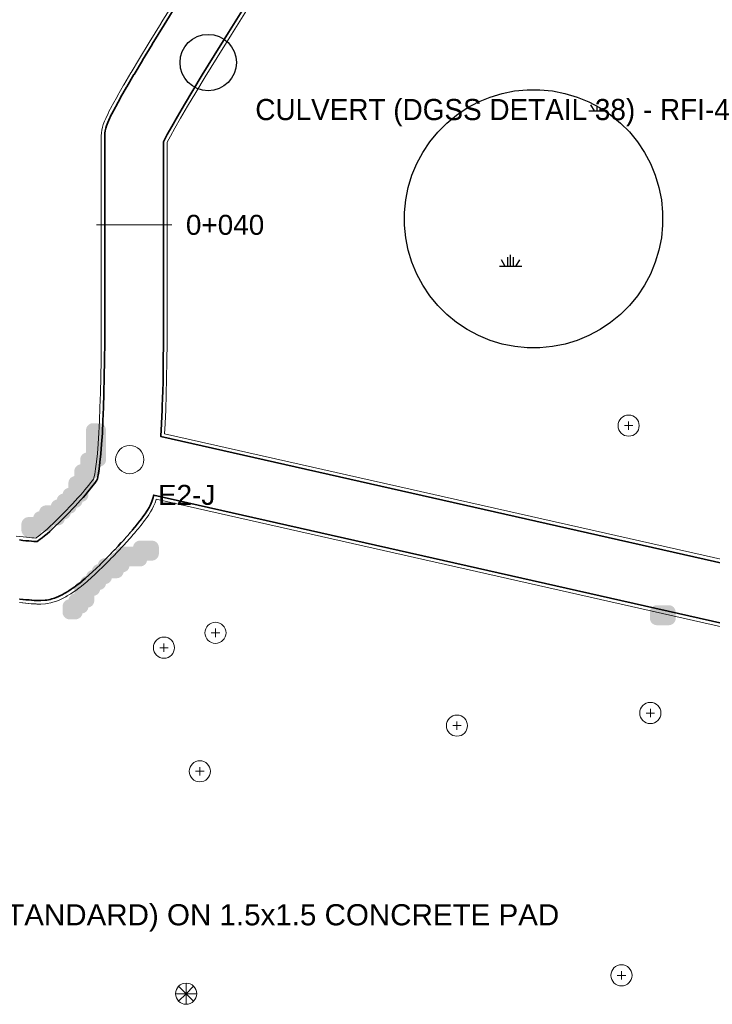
# Model space of a CAD drawing. Header units: metres. Extents: x -6552 to -6384, y 5654608 to 5654799.
# Tile 7 of 20: x -6463 to -6434, y 5654637 to 5654679. Entities that reach past the tile are written whole.
import ezdxf
from ezdxf.enums import TextEntityAlignment as Align

# ---------------------------------------------------------------- set-up
doc = ezdxf.new("R2010")
doc.units = ezdxf.units.M
doc.header["$LTSCALE"] = 0.5
for name, color, linetype, lineweight in [('L-ANNO-DIMS', 2, 'Continuous', 18), ('L-ANNO-TEXT', 2, 'Continuous', 18), ('L-GRAD-DRAIN', 150, 'Continuous', 25), ('L-HARD-PATT', 253, 'Continuous', 13), ('L-HARD-PAVE', 8, 'Continuous', 35), ('L-HARD-WALL', 7, 'Continuous', 50), ('V-VEG-TREE', 94, 'Continuous', 18)]:
    doc.layers.add(name, color=color, linetype=linetype, lineweight=lineweight)
doc.styles.add('BR-STD', font='arial.ttf')

# ---------------------------------------------------------------- blocks, each defined once
blk = doc.blocks.new('VEG-TREE-DECID')
at = {"color": 0, "lineweight": -2}
for p, q in [((-0.6, 0), (0.6, 0)), ((0, -0.6), (0, 0.6))]:
    blk.add_line(p, q, dxfattribs=at)
blk.add_circle((0, 0), 1.5, dxfattribs=at)
blk = doc.blocks.new('VEG-TREE-CONIF')
at = {"color": 0, "lineweight": -2}
for q in [(0, 1.5), (-1.5, 0), (-1.06, 1.06), (-1.06, -1.06), (1.06, 1.06), (1.5, 0), (0, -1.5), (1.06, -1.06)]:
    blk.add_line((0, 0), q, dxfattribs=at)
blk.add_circle((0, 0), 1.5, dxfattribs=at)

msp = doc.modelspace()

# ---------------------------------------------------------------- hatches: boundary and pattern name
at = {"layer": 'L-GRAD-DRAIN'}
h = msp.add_hatch(dxfattribs=at)
h.set_pattern_fill('SWAMP', color=150, scale=0.3)
h.paths.add_polyline_path([(-6443.601, 5654665.278), (-6444.077, 5654665.532), (-6444.526, 5654665.832), (-6444.943, 5654666.174), (-6445.325, 5654666.556), (-6445.667, 5654666.973), (-6445.967, 5654667.422), (-6446.222, 5654667.898), (-6446.428, 5654668.397), (-6446.585, 5654668.913), (-6446.69, 5654669.442), (-6446.743, 5654669.98), (-6446.743, 5654670.519), (-6446.691, 5654671.056), (-6446.585, 5654671.586), (-6446.429, 5654672.102), (-6446.222, 5654672.601), (-6445.968, 5654673.077), (-6445.668, 5654673.526), (-6445.326, 5654673.943), (-6444.944, 5654674.325), (-6444.527, 5654674.667), (-6444.078, 5654674.967), (-6443.602, 5654675.222), (-6443.103, 5654675.428), (-6442.587, 5654675.585), (-6442.058, 5654675.69), (-6441.52, 5654675.743), (-6440.981, 5654675.743), (-6440.444, 5654675.691), (-6439.914, 5654675.585), (-6439.398, 5654675.429), (-6438.899, 5654675.222), (-6438.423, 5654674.968), (-6437.974, 5654674.668), (-6437.557, 5654674.326), (-6437.175, 5654673.944), (-6436.833, 5654673.527), (-6436.533, 5654673.078), (-6436.278, 5654672.602), (-6436.072, 5654672.103), (-6435.915, 5654671.587), (-6435.81, 5654671.058), (-6435.757, 5654670.52), (-6435.757, 5654669.981), (-6435.809, 5654669.444), (-6435.915, 5654668.914), (-6436.071, 5654668.398), (-6436.278, 5654667.899), (-6436.532, 5654667.423), (-6436.832, 5654666.974), (-6437.174, 5654666.557), (-6437.556, 5654666.175), (-6437.973, 5654665.833), (-6438.422, 5654665.533), (-6438.898, 5654665.278), (-6439.397, 5654665.072), (-6439.913, 5654664.915), (-6440.442, 5654664.81), (-6440.98, 5654664.757), (-6441.519, 5654664.757), (-6442.056, 5654664.809), (-6442.586, 5654664.915), (-6443.102, 5654665.071)])
at = {"layer": 'L-HARD-WALL'}
h = msp.add_hatch(color=1, dxfattribs=at)
h.dxf.hatch_style = 1
h.paths.add_polyline_path([(-6462.75, 5654656.7), (-6462.779, 5654656.701), (-6462.809, 5654656.706), (-6462.837, 5654656.713), (-6462.865, 5654656.723), (-6462.891, 5654656.735), (-6462.917, 5654656.751), (-6462.94, 5654656.768), (-6462.962, 5654656.788), (-6462.982, 5654656.81), (-6462.999, 5654656.833), (-6463.015, 5654656.859), (-6463.027, 5654656.885), (-6463.037, 5654656.913), (-6463.044, 5654656.941), (-6463.049, 5654656.971), (-6463.05, 5654657), (-6463.05, 5654657.25), (-6463.049, 5654657.279), (-6463.044, 5654657.309), (-6463.037, 5654657.337), (-6463.027, 5654657.365), (-6463.015, 5654657.391), (-6462.999, 5654657.417), (-6462.982, 5654657.44), (-6462.962, 5654657.462), (-6462.94, 5654657.482), (-6462.917, 5654657.499), (-6462.891, 5654657.515), (-6462.865, 5654657.527), (-6462.837, 5654657.537), (-6462.809, 5654657.544), (-6462.779, 5654657.549), (-6462.75, 5654657.55), (-6462.546, 5654657.55), (-6462.544, 5654657.559), (-6462.537, 5654657.587), (-6462.527, 5654657.615), (-6462.515, 5654657.641), (-6462.499, 5654657.667), (-6462.482, 5654657.69), (-6462.462, 5654657.712), (-6462.44, 5654657.732), (-6462.417, 5654657.749), (-6462.391, 5654657.765), (-6462.365, 5654657.777), (-6462.337, 5654657.787), (-6462.309, 5654657.794), (-6462.296, 5654657.796), (-6462.294, 5654657.809), (-6462.287, 5654657.837), (-6462.277, 5654657.865), (-6462.265, 5654657.891), (-6462.249, 5654657.917), (-6462.232, 5654657.94), (-6462.212, 5654657.962), (-6462.19, 5654657.982), (-6462.167, 5654657.999), (-6462.141, 5654658.015), (-6462.115, 5654658.027), (-6462.087, 5654658.037), (-6462.059, 5654658.044), (-6462.029, 5654658.049), (-6462, 5654658.05), (-6461.796, 5654658.05), (-6461.794, 5654658.059), (-6461.787, 5654658.087), (-6461.777, 5654658.115), (-6461.765, 5654658.141), (-6461.749, 5654658.167), (-6461.732, 5654658.19), (-6461.712, 5654658.212), (-6461.69, 5654658.232), (-6461.667, 5654658.249), (-6461.641, 5654658.265), (-6461.615, 5654658.277), (-6461.587, 5654658.287), (-6461.559, 5654658.294), (-6461.546, 5654658.296), (-6461.544, 5654658.309), (-6461.537, 5654658.337), (-6461.527, 5654658.365), (-6461.515, 5654658.391), (-6461.499, 5654658.417), (-6461.482, 5654658.44), (-6461.462, 5654658.462), (-6461.44, 5654658.482), (-6461.417, 5654658.499), (-6461.391, 5654658.515), (-6461.365, 5654658.527), (-6461.337, 5654658.537), (-6461.309, 5654658.544), (-6461.296, 5654658.546), (-6461.294, 5654658.559), (-6461.287, 5654658.587), (-6461.277, 5654658.615), (-6461.265, 5654658.641), (-6461.249, 5654658.667), (-6461.232, 5654658.69), (-6461.212, 5654658.712), (-6461.19, 5654658.732), (-6461.167, 5654658.749), (-6461.141, 5654658.765), (-6461.115, 5654658.777), (-6461.087, 5654658.787), (-6461.059, 5654658.794), (-6461.05, 5654658.796), (-6461.05, 5654659), (-6461.049, 5654659.029), (-6461.044, 5654659.059), (-6461.037, 5654659.087), (-6461.027, 5654659.115), (-6461.015, 5654659.141), (-6460.999, 5654659.167), (-6460.982, 5654659.19), (-6460.962, 5654659.212), (-6460.94, 5654659.232), (-6460.917, 5654659.249), (-6460.891, 5654659.265), (-6460.865, 5654659.277), (-6460.837, 5654659.287), (-6460.809, 5654659.294), (-6460.8, 5654659.296), (-6460.8, 5654659.5), (-6460.799, 5654659.529), (-6460.794, 5654659.559), (-6460.787, 5654659.587), (-6460.777, 5654659.615), (-6460.765, 5654659.641), (-6460.749, 5654659.667), (-6460.732, 5654659.69), (-6460.712, 5654659.712), (-6460.69, 5654659.732), (-6460.667, 5654659.749), (-6460.641, 5654659.765), (-6460.615, 5654659.777), (-6460.587, 5654659.787), (-6460.559, 5654659.794), (-6460.55, 5654659.796), (-6460.55, 5654660), (-6460.549, 5654660.029), (-6460.544, 5654660.059), (-6460.537, 5654660.087), (-6460.527, 5654660.115), (-6460.515, 5654660.141), (-6460.499, 5654660.167), (-6460.482, 5654660.19), (-6460.462, 5654660.212), (-6460.44, 5654660.232), (-6460.417, 5654660.249), (-6460.391, 5654660.265), (-6460.365, 5654660.277), (-6460.337, 5654660.287), (-6460.309, 5654660.294), (-6460.3, 5654660.296), (-6460.3, 5654661.25), (-6460.299, 5654661.279), (-6460.294, 5654661.309), (-6460.287, 5654661.337), (-6460.277, 5654661.365), (-6460.265, 5654661.391), (-6460.249, 5654661.417), (-6460.232, 5654661.44), (-6460.212, 5654661.462), (-6460.19, 5654661.482), (-6460.167, 5654661.499), (-6460.141, 5654661.515), (-6460.115, 5654661.527), (-6460.087, 5654661.537), (-6460.059, 5654661.544), (-6460.029, 5654661.549), (-6460, 5654661.55), (-6459.75, 5654661.55), (-6459.721, 5654661.549), (-6459.691, 5654661.544), (-6459.663, 5654661.537), (-6459.635, 5654661.527), (-6459.609, 5654661.515), (-6459.583, 5654661.499), (-6459.56, 5654661.482), (-6459.538, 5654661.462), (-6459.518, 5654661.44), (-6459.501, 5654661.417), (-6459.485, 5654661.391), (-6459.473, 5654661.365), (-6459.463, 5654661.337), (-6459.456, 5654661.309), (-6459.451, 5654661.279), (-6459.45, 5654661.25), (-6459.45, 5654660), (-6459.451, 5654659.971), (-6459.456, 5654659.941), (-6459.463, 5654659.913), (-6459.473, 5654659.885), (-6459.485, 5654659.859), (-6459.501, 5654659.833), (-6459.518, 5654659.81), (-6459.538, 5654659.788), (-6459.56, 5654659.768), (-6459.583, 5654659.751), (-6459.609, 5654659.735), (-6459.635, 5654659.723), (-6459.663, 5654659.713), (-6459.691, 5654659.706), (-6459.7, 5654659.704), (-6459.7, 5654659.5), (-6459.701, 5654659.471), (-6459.706, 5654659.441), (-6459.713, 5654659.413), (-6459.723, 5654659.385), (-6459.735, 5654659.359), (-6459.751, 5654659.333), (-6459.768, 5654659.31), (-6459.788, 5654659.288), (-6459.81, 5654659.268), (-6459.833, 5654659.251), (-6459.859, 5654659.235), (-6459.885, 5654659.223), (-6459.913, 5654659.213), (-6459.941, 5654659.206), (-6459.95, 5654659.204), (-6459.95, 5654659), (-6459.951, 5654658.971), (-6459.956, 5654658.941), (-6459.963, 5654658.913), (-6459.973, 5654658.885), (-6459.985, 5654658.859), (-6460.001, 5654658.833), (-6460.018, 5654658.81), (-6460.038, 5654658.788), (-6460.06, 5654658.768), (-6460.083, 5654658.751), (-6460.109, 5654658.735), (-6460.135, 5654658.723), (-6460.163, 5654658.713), (-6460.191, 5654658.706), (-6460.2, 5654658.704), (-6460.2, 5654658.5), (-6460.201, 5654658.471), (-6460.206, 5654658.441), (-6460.213, 5654658.413), (-6460.223, 5654658.385), (-6460.235, 5654658.359), (-6460.251, 5654658.333), (-6460.268, 5654658.31), (-6460.288, 5654658.288), (-6460.31, 5654658.268), (-6460.333, 5654658.251), (-6460.359, 5654658.235), (-6460.385, 5654658.223), (-6460.413, 5654658.213), (-6460.441, 5654658.206), (-6460.454, 5654658.204), (-6460.456, 5654658.191), (-6460.463, 5654658.163), (-6460.473, 5654658.135), (-6460.485, 5654658.109), (-6460.501, 5654658.083), (-6460.518, 5654658.06), (-6460.538, 5654658.038), (-6460.56, 5654658.018), (-6460.583, 5654658.001), (-6460.609, 5654657.985), (-6460.635, 5654657.973), (-6460.663, 5654657.963), (-6460.691, 5654657.956), (-6460.704, 5654657.954), (-6460.706, 5654657.941), (-6460.713, 5654657.913), (-6460.723, 5654657.885), (-6460.735, 5654657.859), (-6460.751, 5654657.833), (-6460.768, 5654657.81), (-6460.788, 5654657.788), (-6460.81, 5654657.768), (-6460.833, 5654657.751), (-6460.859, 5654657.735), (-6460.885, 5654657.723), (-6460.913, 5654657.713), (-6460.941, 5654657.706), (-6460.954, 5654657.704), (-6460.956, 5654657.691), (-6460.963, 5654657.663), (-6460.973, 5654657.635), (-6460.985, 5654657.609), (-6461.001, 5654657.583), (-6461.018, 5654657.56), (-6461.038, 5654657.538), (-6461.06, 5654657.518), (-6461.083, 5654657.501), (-6461.109, 5654657.485), (-6461.135, 5654657.473), (-6461.163, 5654657.463), (-6461.191, 5654657.456), (-6461.204, 5654657.454), (-6461.206, 5654657.441), (-6461.213, 5654657.413), (-6461.223, 5654657.385), (-6461.235, 5654657.359), (-6461.251, 5654657.333), (-6461.268, 5654657.31), (-6461.288, 5654657.288), (-6461.31, 5654657.268), (-6461.333, 5654657.251), (-6461.359, 5654657.235), (-6461.385, 5654657.223), (-6461.413, 5654657.213), (-6461.441, 5654657.206), (-6461.471, 5654657.201), (-6461.5, 5654657.2), (-6461.704, 5654657.2), (-6461.706, 5654657.191), (-6461.713, 5654657.163), (-6461.723, 5654657.135), (-6461.735, 5654657.109), (-6461.751, 5654657.083), (-6461.768, 5654657.06), (-6461.788, 5654657.038), (-6461.81, 5654657.018), (-6461.833, 5654657.001), (-6461.859, 5654656.985), (-6461.885, 5654656.973), (-6461.913, 5654656.963), (-6461.941, 5654656.956), (-6461.971, 5654656.951), (-6462, 5654656.95), (-6462.204, 5654656.95), (-6462.206, 5654656.941), (-6462.213, 5654656.913), (-6462.223, 5654656.885), (-6462.235, 5654656.859), (-6462.251, 5654656.833), (-6462.268, 5654656.81), (-6462.288, 5654656.788), (-6462.31, 5654656.768), (-6462.333, 5654656.751), (-6462.359, 5654656.735), (-6462.385, 5654656.723), (-6462.413, 5654656.713), (-6462.441, 5654656.706), (-6462.471, 5654656.701), (-6462.5, 5654656.7)])
h = msp.add_hatch(color=1, dxfattribs=at)
h.dxf.hatch_style = 1
h.paths.add_polyline_path([(-6461.046, 5654654.046), (-6461.044, 5654654.059), (-6461.037, 5654654.087), (-6461.027, 5654654.115), (-6461.015, 5654654.141), (-6460.999, 5654654.167), (-6460.982, 5654654.19), (-6460.962, 5654654.212), (-6460.94, 5654654.232), (-6460.917, 5654654.249), (-6460.891, 5654654.265), (-6460.865, 5654654.277), (-6460.837, 5654654.287), (-6460.809, 5654654.294), (-6460.8, 5654654.296), (-6460.8, 5654654.5), (-6460.799, 5654654.529), (-6460.794, 5654654.559), (-6460.787, 5654654.587), (-6460.777, 5654654.615), (-6460.765, 5654654.641), (-6460.749, 5654654.667), (-6460.732, 5654654.69), (-6460.712, 5654654.712), (-6460.69, 5654654.732), (-6460.667, 5654654.749), (-6460.641, 5654654.765), (-6460.615, 5654654.777), (-6460.587, 5654654.787), (-6460.559, 5654654.794), (-6460.546, 5654654.796), (-6460.544, 5654654.809), (-6460.537, 5654654.837), (-6460.527, 5654654.865), (-6460.515, 5654654.891), (-6460.499, 5654654.917), (-6460.482, 5654654.94), (-6460.462, 5654654.962), (-6460.44, 5654654.982), (-6460.417, 5654654.999), (-6460.391, 5654655.015), (-6460.365, 5654655.027), (-6460.337, 5654655.037), (-6460.309, 5654655.044), (-6460.296, 5654655.046), (-6460.294, 5654655.059), (-6460.287, 5654655.087), (-6460.277, 5654655.115), (-6460.265, 5654655.141), (-6460.249, 5654655.167), (-6460.232, 5654655.19), (-6460.212, 5654655.212), (-6460.19, 5654655.232), (-6460.167, 5654655.249), (-6460.141, 5654655.265), (-6460.115, 5654655.277), (-6460.087, 5654655.287), (-6460.059, 5654655.294), (-6460.046, 5654655.296), (-6460.044, 5654655.309), (-6460.037, 5654655.337), (-6460.027, 5654655.365), (-6460.015, 5654655.391), (-6459.999, 5654655.417), (-6459.982, 5654655.44), (-6459.962, 5654655.462), (-6459.94, 5654655.482), (-6459.917, 5654655.499), (-6459.891, 5654655.515), (-6459.865, 5654655.527), (-6459.837, 5654655.537), (-6459.809, 5654655.544), (-6459.796, 5654655.546), (-6459.794, 5654655.559), (-6459.787, 5654655.587), (-6459.777, 5654655.615), (-6459.765, 5654655.641), (-6459.749, 5654655.667), (-6459.732, 5654655.69), (-6459.712, 5654655.712), (-6459.69, 5654655.732), (-6459.667, 5654655.749), (-6459.641, 5654655.765), (-6459.615, 5654655.777), (-6459.587, 5654655.787), (-6459.559, 5654655.794), (-6459.529, 5654655.799), (-6459.5, 5654655.8), (-6459.296, 5654655.8), (-6459.294, 5654655.809), (-6459.287, 5654655.837), (-6459.277, 5654655.865), (-6459.265, 5654655.891), (-6459.249, 5654655.917), (-6459.232, 5654655.94), (-6459.212, 5654655.962), (-6459.19, 5654655.982), (-6459.167, 5654655.999), (-6459.141, 5654656.015), (-6459.115, 5654656.027), (-6459.087, 5654656.037), (-6459.059, 5654656.044), (-6459.046, 5654656.046), (-6459.044, 5654656.059), (-6459.037, 5654656.087), (-6459.027, 5654656.115), (-6459.015, 5654656.141), (-6458.999, 5654656.167), (-6458.982, 5654656.19), (-6458.962, 5654656.212), (-6458.94, 5654656.232), (-6458.917, 5654656.249), (-6458.891, 5654656.265), (-6458.865, 5654656.277), (-6458.837, 5654656.287), (-6458.809, 5654656.294), (-6458.779, 5654656.299), (-6458.75, 5654656.3), (-6458.296, 5654656.3), (-6458.294, 5654656.309), (-6458.287, 5654656.337), (-6458.277, 5654656.365), (-6458.265, 5654656.391), (-6458.249, 5654656.417), (-6458.232, 5654656.44), (-6458.212, 5654656.462), (-6458.19, 5654656.482), (-6458.167, 5654656.499), (-6458.141, 5654656.515), (-6458.115, 5654656.527), (-6458.087, 5654656.537), (-6458.059, 5654656.544), (-6458.029, 5654656.549), (-6458, 5654656.55), (-6457.5, 5654656.55), (-6457.471, 5654656.549), (-6457.441, 5654656.544), (-6457.413, 5654656.537), (-6457.385, 5654656.527), (-6457.359, 5654656.515), (-6457.333, 5654656.499), (-6457.31, 5654656.482), (-6457.288, 5654656.462), (-6457.268, 5654656.44), (-6457.251, 5654656.417), (-6457.235, 5654656.391), (-6457.223, 5654656.365), (-6457.213, 5654656.337), (-6457.206, 5654656.309), (-6457.201, 5654656.279), (-6457.2, 5654656.25), (-6457.2, 5654656), (-6457.201, 5654655.971), (-6457.206, 5654655.941), (-6457.213, 5654655.913), (-6457.223, 5654655.885), (-6457.235, 5654655.859), (-6457.251, 5654655.833), (-6457.268, 5654655.81), (-6457.288, 5654655.788), (-6457.31, 5654655.768), (-6457.333, 5654655.751), (-6457.359, 5654655.735), (-6457.385, 5654655.723), (-6457.413, 5654655.713), (-6457.441, 5654655.706), (-6457.471, 5654655.701), (-6457.5, 5654655.7), (-6457.704, 5654655.7), (-6457.706, 5654655.691), (-6457.713, 5654655.663), (-6457.723, 5654655.635), (-6457.735, 5654655.609), (-6457.751, 5654655.583), (-6457.768, 5654655.56), (-6457.788, 5654655.538), (-6457.81, 5654655.518), (-6457.833, 5654655.501), (-6457.859, 5654655.485), (-6457.885, 5654655.473), (-6457.913, 5654655.463), (-6457.941, 5654655.456), (-6457.971, 5654655.451), (-6458, 5654655.45), (-6458.454, 5654655.45), (-6458.456, 5654655.441), (-6458.463, 5654655.413), (-6458.473, 5654655.385), (-6458.485, 5654655.359), (-6458.501, 5654655.333), (-6458.518, 5654655.31), (-6458.538, 5654655.288), (-6458.56, 5654655.268), (-6458.583, 5654655.251), (-6458.609, 5654655.235), (-6458.635, 5654655.223), (-6458.663, 5654655.213), (-6458.691, 5654655.206), (-6458.704, 5654655.204), (-6458.706, 5654655.191), (-6458.713, 5654655.163), (-6458.723, 5654655.135), (-6458.735, 5654655.109), (-6458.751, 5654655.083), (-6458.768, 5654655.06), (-6458.788, 5654655.038), (-6458.81, 5654655.018), (-6458.833, 5654655.001), (-6458.859, 5654654.985), (-6458.885, 5654654.973), (-6458.913, 5654654.963), (-6458.941, 5654654.956), (-6458.971, 5654654.951), (-6459, 5654654.95), (-6459.204, 5654654.95), (-6459.206, 5654654.941), (-6459.213, 5654654.913), (-6459.223, 5654654.885), (-6459.235, 5654654.859), (-6459.251, 5654654.833), (-6459.268, 5654654.81), (-6459.288, 5654654.788), (-6459.31, 5654654.768), (-6459.333, 5654654.751), (-6459.359, 5654654.735), (-6459.385, 5654654.723), (-6459.413, 5654654.713), (-6459.441, 5654654.706), (-6459.454, 5654654.704), (-6459.456, 5654654.691), (-6459.463, 5654654.663), (-6459.473, 5654654.635), (-6459.485, 5654654.609), (-6459.501, 5654654.583), (-6459.518, 5654654.56), (-6459.538, 5654654.538), (-6459.56, 5654654.518), (-6459.583, 5654654.501), (-6459.609, 5654654.485), (-6459.635, 5654654.473), (-6459.663, 5654654.463), (-6459.691, 5654654.456), (-6459.704, 5654654.454), (-6459.706, 5654654.441), (-6459.713, 5654654.413), (-6459.723, 5654654.385), (-6459.735, 5654654.359), (-6459.751, 5654654.333), (-6459.768, 5654654.31), (-6459.788, 5654654.288), (-6459.81, 5654654.268), (-6459.833, 5654654.251), (-6459.859, 5654654.235), (-6459.885, 5654654.223), (-6459.913, 5654654.213), (-6459.941, 5654654.206), (-6459.95, 5654654.204), (-6459.95, 5654654), (-6459.951, 5654653.971), (-6459.956, 5654653.941), (-6459.963, 5654653.913), (-6459.973, 5654653.885), (-6459.985, 5654653.859), (-6460.001, 5654653.833), (-6460.018, 5654653.81), (-6460.038, 5654653.788), (-6460.06, 5654653.768), (-6460.083, 5654653.751), (-6460.109, 5654653.735), (-6460.135, 5654653.723), (-6460.163, 5654653.713), (-6460.191, 5654653.706), (-6460.204, 5654653.704), (-6460.206, 5654653.691), (-6460.213, 5654653.663), (-6460.223, 5654653.635), (-6460.235, 5654653.609), (-6460.251, 5654653.583), (-6460.268, 5654653.56), (-6460.288, 5654653.538), (-6460.31, 5654653.518), (-6460.333, 5654653.501), (-6460.359, 5654653.485), (-6460.385, 5654653.473), (-6460.413, 5654653.463), (-6460.441, 5654653.456), (-6460.454, 5654653.454), (-6460.456, 5654653.441), (-6460.463, 5654653.413), (-6460.473, 5654653.385), (-6460.485, 5654653.359), (-6460.501, 5654653.333), (-6460.518, 5654653.31), (-6460.538, 5654653.288), (-6460.56, 5654653.268), (-6460.583, 5654653.251), (-6460.609, 5654653.235), (-6460.635, 5654653.223), (-6460.663, 5654653.213), (-6460.691, 5654653.206), (-6460.721, 5654653.201), (-6460.75, 5654653.2), (-6461, 5654653.2), (-6461.029, 5654653.201), (-6461.059, 5654653.206), (-6461.087, 5654653.213), (-6461.115, 5654653.223), (-6461.141, 5654653.235), (-6461.167, 5654653.251), (-6461.19, 5654653.268), (-6461.212, 5654653.288), (-6461.232, 5654653.31), (-6461.249, 5654653.333), (-6461.265, 5654653.359), (-6461.277, 5654653.385), (-6461.287, 5654653.413), (-6461.294, 5654653.441), (-6461.299, 5654653.471), (-6461.3, 5654653.5), (-6461.3, 5654653.75), (-6461.299, 5654653.779), (-6461.294, 5654653.809), (-6461.287, 5654653.837), (-6461.277, 5654653.865), (-6461.265, 5654653.891), (-6461.249, 5654653.917), (-6461.232, 5654653.94), (-6461.212, 5654653.962), (-6461.19, 5654653.982), (-6461.167, 5654653.999), (-6461.141, 5654654.015), (-6461.115, 5654654.027), (-6461.087, 5654654.037), (-6461.059, 5654654.044)])
h = msp.add_hatch(color=1, dxfattribs=at)
h.dxf.hatch_style = 1
h.paths.add_polyline_path([(-6436, 5654652.95), (-6436.029, 5654652.951), (-6436.059, 5654652.956), (-6436.087, 5654652.963), (-6436.115, 5654652.973), (-6436.141, 5654652.985), (-6436.167, 5654653.001), (-6436.19, 5654653.018), (-6436.212, 5654653.038), (-6436.232, 5654653.06), (-6436.249, 5654653.083), (-6436.265, 5654653.109), (-6436.277, 5654653.135), (-6436.287, 5654653.163), (-6436.294, 5654653.191), (-6436.299, 5654653.221), (-6436.3, 5654653.25), (-6436.3, 5654653.5), (-6436.299, 5654653.529), (-6436.294, 5654653.559), (-6436.287, 5654653.587), (-6436.277, 5654653.615), (-6436.265, 5654653.641), (-6436.249, 5654653.667), (-6436.232, 5654653.69), (-6436.212, 5654653.712), (-6436.19, 5654653.732), (-6436.167, 5654653.749), (-6436.141, 5654653.765), (-6436.115, 5654653.777), (-6436.087, 5654653.787), (-6436.059, 5654653.794), (-6436.029, 5654653.799), (-6436, 5654653.8), (-6435.5, 5654653.8), (-6435.471, 5654653.799), (-6435.441, 5654653.794), (-6435.413, 5654653.787), (-6435.385, 5654653.777), (-6435.359, 5654653.765), (-6435.333, 5654653.749), (-6435.31, 5654653.732), (-6435.288, 5654653.712), (-6435.268, 5654653.69), (-6435.251, 5654653.667), (-6435.235, 5654653.641), (-6435.223, 5654653.615), (-6435.213, 5654653.587), (-6435.206, 5654653.559), (-6435.201, 5654653.529), (-6435.2, 5654653.5), (-6435.2, 5654653.25), (-6435.201, 5654653.221), (-6435.206, 5654653.191), (-6435.213, 5654653.163), (-6435.223, 5654653.135), (-6435.235, 5654653.109), (-6435.251, 5654653.083), (-6435.268, 5654653.06), (-6435.288, 5654653.038), (-6435.31, 5654653.018), (-6435.333, 5654653.001), (-6435.359, 5654652.985), (-6435.385, 5654652.973), (-6435.413, 5654652.963), (-6435.441, 5654652.956), (-6435.471, 5654652.951), (-6435.5, 5654652.95)])

# ---------------------------------------------------------------- linework, layer by layer
at = {"layer": 'L-ANNO-DIMS'}
msp.add_lwpolyline([(-6459.85, 5654669.993), (-6456.65, 5654669.993)], dxfattribs=at)
msp.add_circle((-6458.44, 5654659.998), 0.6, dxfattribs=at)
at = {"layer": 'L-GRAD-DRAIN'}
msp.add_lwpolyline([(-6443.601, 5654665.278), (-6444.077, 5654665.532), (-6444.526, 5654665.832), (-6444.943, 5654666.174), (-6445.325, 5654666.556), (-6445.667, 5654666.973), (-6445.967, 5654667.422), (-6446.222, 5654667.898), (-6446.428, 5654668.397), (-6446.585, 5654668.913), (-6446.69, 5654669.442), (-6446.743, 5654669.98), (-6446.743, 5654670.519), (-6446.691, 5654671.056), (-6446.585, 5654671.586), (-6446.429, 5654672.102), (-6446.222, 5654672.601), (-6445.968, 5654673.077), (-6445.668, 5654673.526), (-6445.326, 5654673.943), (-6444.944, 5654674.325), (-6444.527, 5654674.667), (-6444.078, 5654674.967), (-6443.602, 5654675.222), (-6443.103, 5654675.428), (-6442.587, 5654675.585), (-6442.058, 5654675.69), (-6441.52, 5654675.743), (-6440.981, 5654675.743), (-6440.444, 5654675.691), (-6439.914, 5654675.585), (-6439.398, 5654675.429), (-6438.899, 5654675.222), (-6438.423, 5654674.968), (-6437.974, 5654674.668), (-6437.557, 5654674.326), (-6437.175, 5654673.944), (-6436.833, 5654673.527), (-6436.533, 5654673.078), (-6436.278, 5654672.602), (-6436.072, 5654672.103), (-6435.915, 5654671.587), (-6435.81, 5654671.058), (-6435.757, 5654670.52), (-6435.757, 5654669.981), (-6435.809, 5654669.444), (-6435.915, 5654668.914), (-6436.071, 5654668.398), (-6436.278, 5654667.899), (-6436.532, 5654667.423), (-6436.832, 5654666.974), (-6437.174, 5654666.557), (-6437.556, 5654666.175), (-6437.973, 5654665.833), (-6438.422, 5654665.533), (-6438.898, 5654665.278), (-6439.397, 5654665.072), (-6439.913, 5654664.915), (-6440.442, 5654664.81), (-6440.98, 5654664.757), (-6441.519, 5654664.757), (-6442.056, 5654664.809), (-6442.586, 5654664.915), (-6443.102, 5654665.071), (-6443.601, 5654665.278)], close=True, dxfattribs=at)
msp.add_circle((-6455.1, 5654676.9), 1.2, dxfattribs=at)
at = {"layer": 'L-HARD-PATT'}
for points in [[(-6463.271, 5654656.747), (-6463.117, 5654656.728), (-6462.974, 5654656.711), (-6462.842, 5654656.697), (-6462.721, 5654656.684), (-6462.612, 5654656.673), (-6462.514, 5654656.665), (-6462.438, 5654656.659), (-6462.41, 5654656.678), (-6462.339, 5654656.728), (-6462.257, 5654656.791), (-6462.163, 5654656.867), (-6462.06, 5654656.954), (-6461.948, 5654657.053), (-6461.827, 5654657.164), (-6461.698, 5654657.285), (-6461.562, 5654657.418), (-6461.415, 5654657.565), (-6461.271, 5654657.711), (-6461.134, 5654657.852), (-6461.002, 5654657.989), (-6460.877, 5654658.121), (-6460.759, 5654658.249), (-6460.647, 5654658.372), (-6460.541, 5654658.49), (-6460.442, 5654658.603), (-6460.349, 5654658.712), (-6460.263, 5654658.815), (-6460.184, 5654658.912), (-6460.112, 5654659.004), (-6460.047, 5654659.09), (-6459.988, 5654659.17), (-6459.972, 5654659.193), (-6459.965, 5654659.218), (-6459.931, 5654659.378), (-6459.894, 5654659.611), (-6459.856, 5654659.907), (-6459.82, 5654660.261), (-6459.787, 5654660.672), (-6459.757, 5654661.136), (-6459.731, 5654661.652), (-6459.708, 5654662.22), (-6459.689, 5654662.839), (-6459.673, 5654663.508), (-6459.662, 5654664.227), (-6459.654, 5654664.997), (-6459.65, 5654665.816), (-6459.65, 5654673.781), (-6459.645, 5654673.904), (-6459.628, 5654674.026), (-6459.602, 5654674.146), (-6459.565, 5654674.263), (-6459.514, 5654674.401), (-6459.465, 5654674.518), (-6459.363, 5654674.733), (-6459.338, 5654674.784), (-6459.186, 5654675.075), (-6459.17, 5654675.103), (-6458.967, 5654675.471), (-6458.957, 5654675.489), (-6458.703, 5654675.932), (-6458.696, 5654675.945), (-6458.391, 5654676.464), (-6458.386, 5654676.473), (-6458.03, 5654677.069), (-6458.026, 5654677.076), (-6457.62, 5654677.748), (-6457.615, 5654677.755), (-6457.108, 5654678.583), (-6457.104, 5654678.588), (-6456.495, 5654679.573)], [(-6456.368, 5654679.494), (-6456.977, 5654678.51), (-6456.98, 5654678.505), (-6457.487, 5654677.677), (-6457.492, 5654677.67), (-6457.898, 5654676.998), (-6457.902, 5654676.992), (-6458.257, 5654676.396), (-6458.262, 5654676.388), (-6458.567, 5654675.869), (-6458.573, 5654675.858), (-6458.827, 5654675.414), (-6458.836, 5654675.398), (-6459.039, 5654675.031), (-6459.053, 5654675.006), (-6459.205, 5654674.714), (-6459.228, 5654674.669), (-6459.329, 5654674.454), (-6459.373, 5654674.35), (-6459.424, 5654674.211), (-6459.457, 5654674.107), (-6459.481, 5654674), (-6459.495, 5654673.891), (-6459.5, 5654673.781), (-6459.5, 5654665.815), (-6459.504, 5654664.996), (-6459.512, 5654664.225), (-6459.523, 5654663.505), (-6459.539, 5654662.834), (-6459.558, 5654662.214), (-6459.581, 5654661.645), (-6459.607, 5654661.127), (-6459.637, 5654660.661), (-6459.671, 5654660.248), (-6459.707, 5654659.89), (-6459.745, 5654659.589), (-6459.784, 5654659.351), (-6459.819, 5654659.182), (-6459.835, 5654659.127), (-6459.866, 5654659.083), (-6459.926, 5654659.001), (-6459.993, 5654658.913), (-6460.067, 5654658.819), (-6460.147, 5654658.719), (-6460.235, 5654658.615), (-6460.328, 5654658.505), (-6460.429, 5654658.391), (-6460.535, 5654658.271), (-6460.648, 5654658.147), (-6460.768, 5654658.018), (-6460.894, 5654657.885), (-6461.026, 5654657.748), (-6461.164, 5654657.606), (-6461.309, 5654657.459), (-6461.456, 5654657.312), (-6461.594, 5654657.177), (-6461.725, 5654657.054), (-6461.847, 5654656.941), (-6461.962, 5654656.84), (-6462.068, 5654656.751), (-6462.164, 5654656.673), (-6462.25, 5654656.607), (-6462.325, 5654656.554), (-6462.387, 5654656.513), (-6462.399, 5654656.506), (-6462.44, 5654656.509), (-6462.526, 5654656.515), (-6462.625, 5654656.524), (-6462.736, 5654656.535), (-6462.858, 5654656.547), (-6462.991, 5654656.562), (-6463.135, 5654656.579)], [(-6430.475, 5654654.969), (-6457.112, 5654660.98), (-6457.111, 5654660.991), (-6457.084, 5654661.524), (-6457.083, 5654661.538), (-6457.06, 5654662.12), (-6457.059, 5654662.131), (-6457.04, 5654662.762), (-6457.039, 5654662.772), (-6457.024, 5654663.452), (-6457.024, 5654663.46), (-6457.012, 5654664.189), (-6457.012, 5654664.196), (-6457.004, 5654664.974), (-6457.004, 5654664.98), (-6457, 5654665.807), (-6457, 5654665.812), (-6457, 5654673.532), (-6456.978, 5654673.578), (-6456.845, 5654673.833), (-6456.653, 5654674.18), (-6456.407, 5654674.61), (-6456.108, 5654675.119), (-6455.757, 5654675.708), (-6455.354, 5654676.373), (-6454.85, 5654677.196), (-6454.243, 5654678.176), (-6453.534, 5654679.314)], [(-6453.406, 5654679.235), (-6454.115, 5654678.097), (-6454.722, 5654677.117), (-6455.226, 5654676.295), (-6455.628, 5654675.631), (-6455.979, 5654675.043), (-6456.277, 5654674.534), (-6456.522, 5654674.106), (-6456.712, 5654673.762), (-6456.844, 5654673.511), (-6456.85, 5654673.498), (-6456.85, 5654665.812), (-6456.85, 5654665.806), (-6456.854, 5654664.98), (-6456.854, 5654664.972), (-6456.862, 5654664.195), (-6456.862, 5654664.186), (-6456.874, 5654663.458), (-6456.874, 5654663.448), (-6456.889, 5654662.769), (-6456.89, 5654662.757), (-6456.909, 5654662.127), (-6456.91, 5654662.114), (-6456.933, 5654661.532), (-6456.934, 5654661.516), (-6456.955, 5654661.098), (-6430.442, 5654655.116)], [(-6431.372, 5654652.455), (-6457.313, 5654658.309), (-6457.314, 5654658.305), (-6457.365, 5654658.157), (-6457.424, 5654658.015), (-6457.483, 5654657.889), (-6457.554, 5654657.77), (-6457.616, 5654657.677), (-6457.634, 5654657.65), (-6457.703, 5654657.553), (-6457.719, 5654657.529), (-6457.793, 5654657.428), (-6457.809, 5654657.407), (-6457.889, 5654657.302), (-6457.903, 5654657.283), (-6457.989, 5654657.174), (-6458.002, 5654657.158), (-6458.094, 5654657.044), (-6458.106, 5654657.03), (-6458.204, 5654656.912), (-6458.215, 5654656.899), (-6458.319, 5654656.778), (-6458.329, 5654656.766), (-6458.439, 5654656.641), (-6458.448, 5654656.629), (-6458.564, 5654656.501), (-6458.573, 5654656.49), (-6458.694, 5654656.358), (-6458.703, 5654656.348), (-6458.83, 5654656.211), (-6458.838, 5654656.203), (-6458.97, 5654656.062), (-6458.978, 5654656.054), (-6459.117, 5654655.91), (-6459.124, 5654655.902), (-6459.268, 5654655.754), (-6459.275, 5654655.747), (-6459.426, 5654655.595), (-6459.432, 5654655.588), (-6459.588, 5654655.432), (-6459.601, 5654655.419), (-6459.752, 5654655.273), (-6459.766, 5654655.258), (-6459.911, 5654655.122), (-6459.928, 5654655.106), (-6460.066, 5654654.979), (-6460.085, 5654654.962), (-6460.218, 5654654.845), (-6460.24, 5654654.826), (-6460.367, 5654654.718), (-6460.393, 5654654.697), (-6460.514, 5654654.6), (-6460.544, 5654654.576), (-6460.659, 5654654.488), (-6460.694, 5654654.462), (-6460.803, 5654654.384), (-6460.846, 5654654.355), (-6460.949, 5654654.287), (-6461, 5654654.255), (-6461.098, 5654654.196), (-6461.161, 5654654.16), (-6461.253, 5654654.112), (-6461.331, 5654654.073), (-6461.417, 5654654.034), (-6461.515, 5654653.994), (-6461.595, 5654653.965), (-6461.72, 5654653.925), (-6461.794, 5654653.906), (-6461.952, 5654653.874), (-6462.021, 5654653.864), (-6462.219, 5654653.85), (-6462.281, 5654653.85), (-6462.319, 5654653.851), (-6462.391, 5654653.852), (-6462.42, 5654653.854), (-6462.502, 5654653.857), (-6462.525, 5654653.859), (-6462.617, 5654653.865), (-6462.635, 5654653.866), (-6462.736, 5654653.874), (-6462.751, 5654653.875), (-6462.863, 5654653.885), (-6462.875, 5654653.886), (-6462.996, 5654653.898), (-6463.007, 5654653.899), (-6463.138, 5654653.912)], [(-6463.13, 5654654.062), (-6463.122, 5654654.061), (-6462.991, 5654654.048), (-6462.982, 5654654.047), (-6462.861, 5654654.035), (-6462.849, 5654654.034), (-6462.738, 5654654.024), (-6462.725, 5654654.023), (-6462.623, 5654654.015), (-6462.607, 5654654.014), (-6462.515, 5654654.008), (-6462.495, 5654654.007), (-6462.413, 5654654.003), (-6462.387, 5654654.002), (-6462.315, 5654654), (-6462.281, 5654654), (-6462.219, 5654654), (-6462.042, 5654654.013), (-6461.974, 5654654.022), (-6461.832, 5654654.051), (-6461.758, 5654654.07), (-6461.647, 5654654.105), (-6461.567, 5654654.135), (-6461.479, 5654654.171), (-6461.393, 5654654.21), (-6461.323, 5654654.244), (-6461.231, 5654654.293), (-6461.175, 5654654.325), (-6461.078, 5654654.383), (-6461.032, 5654654.412), (-6460.928, 5654654.48), (-6460.891, 5654654.506), (-6460.781, 5654654.584), (-6460.75, 5654654.608), (-6460.635, 5654654.696), (-6460.608, 5654654.716), (-6460.487, 5654654.814), (-6460.464, 5654654.833), (-6460.337, 5654654.94), (-6460.318, 5654654.957), (-6460.185, 5654655.074), (-6460.168, 5654655.09), (-6460.029, 5654655.217), (-6460.014, 5654655.231), (-6459.87, 5654655.367), (-6459.856, 5654655.38), (-6459.706, 5654655.526), (-6459.694, 5654655.538), (-6459.538, 5654655.694), (-6459.532, 5654655.7), (-6459.382, 5654655.852), (-6459.376, 5654655.858), (-6459.231, 5654656.007), (-6459.225, 5654656.013), (-6459.086, 5654656.158), (-6459.08, 5654656.165), (-6458.947, 5654656.306), (-6458.939, 5654656.313), (-6458.813, 5654656.45), (-6458.805, 5654656.459), (-6458.684, 5654656.591), (-6458.676, 5654656.601), (-6458.56, 5654656.729), (-6458.551, 5654656.739), (-6458.442, 5654656.864), (-6458.433, 5654656.875), (-6458.329, 5654656.996), (-6458.319, 5654657.008), (-6458.221, 5654657.126), (-6458.21, 5654657.139), (-6458.119, 5654657.252), (-6458.107, 5654657.267), (-6458.021, 5654657.376), (-6458.008, 5654657.393), (-6457.928, 5654657.498), (-6457.915, 5654657.516), (-6457.84, 5654657.618), (-6457.826, 5654657.639), (-6457.757, 5654657.736), (-6457.741, 5654657.76), (-6457.679, 5654657.853), (-6457.615, 5654657.96), (-6457.563, 5654658.072), (-6457.504, 5654658.214), (-6457.458, 5654658.346), (-6457.418, 5654658.486), (-6431.305, 5654652.594)]]:
    msp.add_lwpolyline(points, dxfattribs=at)
at = {"layer": 'L-HARD-PAVE'}
for points in [[(-6463.135, 5654656.579), (-6462.991, 5654656.562), (-6462.858, 5654656.547), (-6462.736, 5654656.535), (-6462.625, 5654656.524), (-6462.526, 5654656.515), (-6462.44, 5654656.509), (-6462.399, 5654656.506), (-6462.387, 5654656.513), (-6462.325, 5654656.554), (-6462.25, 5654656.607), (-6462.164, 5654656.673), (-6462.068, 5654656.751), (-6461.962, 5654656.84), (-6461.847, 5654656.941), (-6461.725, 5654657.054), (-6461.594, 5654657.177), (-6461.456, 5654657.312), (-6461.309, 5654657.459), (-6461.164, 5654657.606), (-6461.026, 5654657.748), (-6460.894, 5654657.885), (-6460.768, 5654658.018), (-6460.648, 5654658.147), (-6460.535, 5654658.271), (-6460.429, 5654658.391), (-6460.328, 5654658.505), (-6460.235, 5654658.615), (-6460.147, 5654658.719), (-6460.067, 5654658.819), (-6459.993, 5654658.913), (-6459.926, 5654659.001), (-6459.866, 5654659.083), (-6459.835, 5654659.127), (-6459.819, 5654659.182), (-6459.784, 5654659.351), (-6459.745, 5654659.589), (-6459.707, 5654659.89), (-6459.671, 5654660.248), (-6459.637, 5654660.661), (-6459.607, 5654661.127), (-6459.581, 5654661.645), (-6459.558, 5654662.214), (-6459.539, 5654662.834), (-6459.523, 5654663.505), (-6459.512, 5654664.225), (-6459.504, 5654664.996), (-6459.5, 5654665.815), (-6459.5, 5654673.781), (-6459.495, 5654673.891), (-6459.481, 5654674), (-6459.457, 5654674.107), (-6459.424, 5654674.211), (-6459.373, 5654674.35), (-6459.329, 5654674.454), (-6459.228, 5654674.669), (-6459.205, 5654674.714), (-6459.053, 5654675.006), (-6459.039, 5654675.031), (-6458.836, 5654675.398), (-6458.827, 5654675.414), (-6458.573, 5654675.858), (-6458.567, 5654675.869), (-6458.262, 5654676.388), (-6458.257, 5654676.396), (-6457.902, 5654676.992), (-6457.898, 5654676.998), (-6457.492, 5654677.67), (-6457.487, 5654677.677), (-6456.98, 5654678.505), (-6456.977, 5654678.51), (-6456.368, 5654679.494)], [(-6453.534, 5654679.314), (-6454.243, 5654678.176), (-6454.85, 5654677.196), (-6455.354, 5654676.373), (-6455.757, 5654675.708), (-6456.108, 5654675.119), (-6456.407, 5654674.61), (-6456.653, 5654674.18), (-6456.845, 5654673.833), (-6456.978, 5654673.578), (-6457, 5654673.532), (-6457, 5654665.812), (-6457, 5654665.807), (-6457.004, 5654664.98), (-6457.004, 5654664.974), (-6457.012, 5654664.196), (-6457.012, 5654664.189), (-6457.024, 5654663.46), (-6457.024, 5654663.452), (-6457.039, 5654662.772), (-6457.04, 5654662.762), (-6457.059, 5654662.131), (-6457.06, 5654662.12), (-6457.083, 5654661.538), (-6457.084, 5654661.524), (-6457.111, 5654660.991), (-6457.112, 5654660.98), (-6430.475, 5654654.969)], [(-6431.305, 5654652.594), (-6457.418, 5654658.486), (-6457.458, 5654658.346), (-6457.504, 5654658.214), (-6457.563, 5654658.072), (-6457.615, 5654657.96), (-6457.679, 5654657.853), (-6457.741, 5654657.76), (-6457.757, 5654657.736), (-6457.826, 5654657.639), (-6457.84, 5654657.618), (-6457.915, 5654657.516), (-6457.928, 5654657.498), (-6458.008, 5654657.393), (-6458.021, 5654657.376), (-6458.107, 5654657.267), (-6458.119, 5654657.252), (-6458.21, 5654657.139), (-6458.221, 5654657.126), (-6458.319, 5654657.008), (-6458.329, 5654656.996), (-6458.433, 5654656.875), (-6458.442, 5654656.864), (-6458.551, 5654656.739), (-6458.56, 5654656.729), (-6458.676, 5654656.601), (-6458.684, 5654656.591), (-6458.805, 5654656.459), (-6458.813, 5654656.45), (-6458.939, 5654656.313), (-6458.947, 5654656.306), (-6459.08, 5654656.165), (-6459.086, 5654656.158), (-6459.225, 5654656.013), (-6459.231, 5654656.007), (-6459.376, 5654655.858), (-6459.382, 5654655.852), (-6459.532, 5654655.7), (-6459.538, 5654655.694), (-6459.694, 5654655.538), (-6459.706, 5654655.526), (-6459.856, 5654655.38), (-6459.87, 5654655.367), (-6460.014, 5654655.231), (-6460.029, 5654655.217), (-6460.168, 5654655.09), (-6460.185, 5654655.074), (-6460.318, 5654654.957), (-6460.337, 5654654.94), (-6460.464, 5654654.833), (-6460.487, 5654654.814), (-6460.608, 5654654.716), (-6460.635, 5654654.696), (-6460.75, 5654654.608), (-6460.781, 5654654.584), (-6460.891, 5654654.506), (-6460.928, 5654654.48), (-6461.032, 5654654.412), (-6461.078, 5654654.383), (-6461.175, 5654654.325), (-6461.231, 5654654.293), (-6461.323, 5654654.244), (-6461.393, 5654654.21), (-6461.479, 5654654.171), (-6461.567, 5654654.135), (-6461.647, 5654654.105), (-6461.758, 5654654.07), (-6461.832, 5654654.051), (-6461.974, 5654654.022), (-6462.042, 5654654.013), (-6462.219, 5654654), (-6462.281, 5654654), (-6462.315, 5654654), (-6462.387, 5654654.002), (-6462.413, 5654654.003), (-6462.495, 5654654.007), (-6462.515, 5654654.008), (-6462.607, 5654654.014), (-6462.623, 5654654.015), (-6462.725, 5654654.023), (-6462.738, 5654654.024), (-6462.849, 5654654.034), (-6462.861, 5654654.035), (-6462.982, 5654654.047), (-6462.991, 5654654.048), (-6463.122, 5654654.061), (-6463.13, 5654654.062)]]:
    msp.add_lwpolyline(points, dxfattribs=at)

# ---------------------------------------------------------------- block references
at = {"layer": 'V-VEG-TREE', "xscale": 0.3, "yscale": 0.3}
for name, p in [('VEG-TREE-DECID', (-6437.206, 5654661.446)), ('VEG-TREE-DECID', (-6454.792, 5654652.625)), ('VEG-TREE-DECID', (-6456.986, 5654651.993)), ('VEG-TREE-DECID', (-6436.281, 5654649.212)), ('VEG-TREE-DECID', (-6444.514, 5654648.676)), ('VEG-TREE-DECID', (-6455.457, 5654646.731)), ('VEG-TREE-DECID', (-6437.51, 5654638.046)), ('VEG-TREE-CONIF', (-6456.041, 5654637.263))]:
    msp.add_blockref(name, p, dxfattribs=at)

# ---------------------------------------------------------------- texts
at = {"layer": 'L-ANNO-DIMS', "style": 'BR-STD'}
for s, p in [('0+040', (-6456.05, 5654669.993)), ('E2-J', (-6457.24, 5654658.498))]:
    msp.add_text(s, height=0.85, dxfattribs=at).set_placement(p, align=Align.MIDDLE_LEFT)
at = {"layer": 'L-ANNO-TEXT', "style": 'BR-STD'}
for s, p in [('CULVERT (DGSS DETAIL 38) - RFI-4', (-6453.1, 5654674.9)), ('WASTE RECEPTACLE (CITY STANDARD) ON 1.5x1.5 CONCRETE PAD', (-6481.721, 5654640.624))]:
    msp.add_text(s, height=0.9, dxfattribs=at).set_placement(p, align=Align.MIDDLE_LEFT)

doc.saveas('drawing.dxf')
